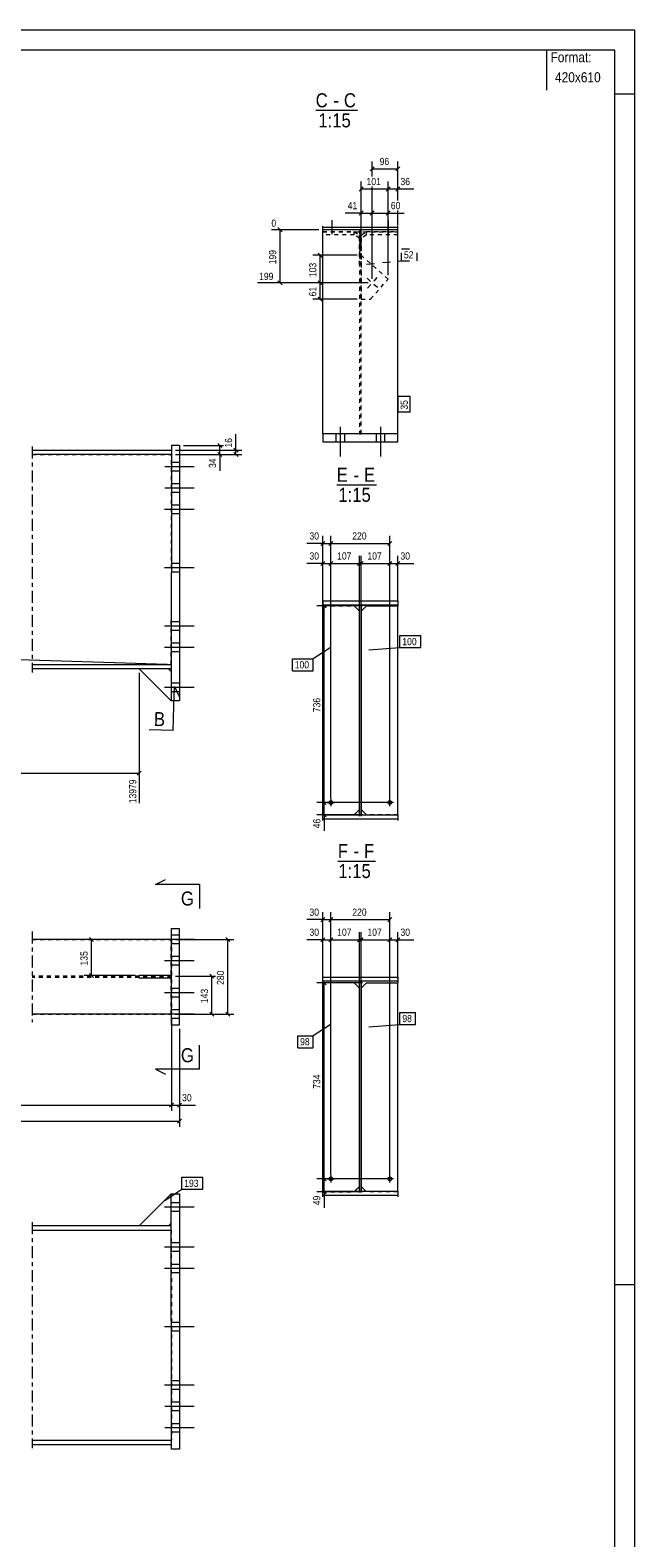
# Model space of a CAD drawing. Header units: millimetres. Extents: x 0 to 420, y 0 to 610.
# Tile 4 of 4: x 269 to 420, y 234 to 610. Entities that reach past the tile are written whole.
import ezdxf

# ---------------------------------------------------------------- set-up
doc = ezdxf.new("R2010")
doc.units = ezdxf.units.MM
for name, pattern in [('XKITLINE00', [0]), ('XKITLINE01', [4, 1, -1, 1, -1]), ('XKITLINE02', [4, 2, -2]), ('XKITLINE03', [6, 3, -1, 1, -1])]:
    doc.linetypes.add(name, pattern=pattern)
for name, color, linetype, lineweight in [('Arkusz rysunku', 3, 'Continuous', 0), ('Element', 2, 'Continuous', 0), ('Inny typ obiektu', 7, 'Continuous', 0), ('Przekrój', 7, 'Continuous', 0), ('Wymiar', 4, 'Continuous', 0), ('Znak elementu', 2, 'Continuous', 0), ('Śruba', 3, 'Continuous', 0)]:
    doc.layers.add(name, color=color, linetype=linetype, lineweight=lineweight)
doc.styles.add('ARIAL', font='ARIAL.TTF')

msp = doc.modelspace()

# ---------------------------------------------------------------- linework, layer by layer
at = {"layer": 'Arkusz rysunku', "linetype": 'XKITLINE00', "lineweight": 0}
for p, q in [((420, 610), (0, 610)), ((420, 0), (420, 610)), ((415, 605), (5, 605)), ((415, 5), (415, 605)), ((420, 594), (415, 594)), ((420, 297), (415, 297))]:
    msp.add_line(p, q, dxfattribs=at)
at = {"layer": 'Element', "linetype": 'XKITLINE00', "lineweight": 0}
for p, q in [((342.27, 560.23), (342.27, 561.07)), ((360.94, 560.8), (342.27, 560.8)), ((360.94, 560.23), (360.94, 561.07)), ((342.27, 509.34), (342.27, 560.23)), ((360.94, 560.23), (342.27, 560.23)), ((360.94, 509.34), (360.94, 560.23)), ((360.94, 509.34), (342.27, 509.34)), ((342.27, 509.34), (342.27, 507.34)), ((360.94, 507.34), (360.94, 509.34)), ((269.84, 505.2), (304.53, 505.2)), ((304.53, 504.14), (269.84, 504.14)), ((304.53, 506.41), (304.51, 442.67)), ((306.53, 506.41), (304.53, 506.41)), ((306.53, 506.41), (306.51, 442.67)), ((342.27, 507.34), (360.94, 507.34)), ((342.27, 467.67), (360.94, 467.67)), ((342.27, 467.67), (342.27, 466.39)), ((342.27, 466.6), (342.27, 467.67)), ((342.27, 467.67), (360.94, 467.67)), ((342.27, 466.6), (360.94, 466.6)), ((360.94, 466.6), (342.27, 466.6)), ((350.07, 466.39), (342.27, 466.39)), ((342.27, 414.26), (342.27, 466.39)), ((351.4, 465.06), (350.07, 466.39)), ((351.4, 466.6), (351.8, 466.6)), ((351.4, 414.26), (351.4, 466.6)), ((351.4, 414.26), (351.4, 466.6)), ((351.4, 466.6), (351.8, 466.6)), ((351.8, 414.26), (351.8, 466.6)), ((351.8, 466.6), (351.8, 414.26)), ((351.8, 465.06), (353.14, 466.39)), ((353.14, 466.39), (360.94, 466.39)), ((360.94, 467.67), (360.94, 466.39)), ((360.94, 467.67), (360.94, 466.6)), ((360.94, 414.26), (360.94, 466.39)), ((269.84, 451.75), (304.51, 451.74)), ((304.51, 450.67), (269.84, 450.68)), ((296.51, 450.68), (304.51, 442.68)), ((303.84, 450.67), (304.51, 450.01)), ((306.51, 442.67), (304.51, 442.67)), ((342.27, 412.88), (342.27, 414.26)), ((342.27, 414.26), (360.94, 414.26)), ((342.27, 413.19), (342.27, 414.26)), ((342.27, 414.26), (360.94, 414.26)), ((350.07, 414.26), (351.4, 415.59)), ((351.8, 414.26), (351.4, 414.26)), ((351.8, 414.26), (351.4, 414.26)), ((353.13, 414.26), (351.8, 415.59)), ((360.94, 414.26), (360.94, 412.88)), ((360.94, 414.26), (360.94, 413.19)), ((360.94, 413.19), (342.27, 413.19)), ((360.94, 413.19), (342.27, 413.19)), ((306.53, 385.85), (304.51, 385.85)), ((304.51, 385.85), (304.51, 361.85)), ((306.51, 361.85), (306.51, 385.85)), ((306.53, 361.85), (306.53, 385.85)), ((304.51, 383.18), (269.84, 383.18)), ((296.51, 373.51), (296.51, 374.18)), ((304.51, 374.18), (296.51, 374.18)), ((304.51, 373.51), (296.51, 373.51)), ((304.51, 373.51), (304.51, 374.18)), ((342.27, 372.42), (342.27, 373.81)), ((342.27, 373.81), (360.94, 373.81)), ((342.27, 372.74), (342.27, 373.81)), ((342.27, 373.81), (360.94, 373.81)), ((360.94, 372.74), (342.27, 372.74)), ((360.94, 372.74), (342.27, 372.74)), ((350.07, 372.36), (342.27, 372.36)), ((342.27, 320.36), (342.27, 372.36)), ((351.4, 371.03), (350.07, 372.36)), ((351.4, 372.74), (351.8, 372.74)), ((351.4, 320.36), (351.4, 372.74)), ((351.4, 320.36), (351.4, 372.74)), ((351.4, 372.74), (351.8, 372.74)), ((351.8, 320.36), (351.8, 372.74)), ((351.8, 372.74), (351.8, 320.36)), ((351.8, 371.03), (353.14, 372.36)), ((353.14, 372.36), (360.94, 372.36)), ((360.94, 373.81), (360.94, 372.42)), ((360.94, 373.81), (360.94, 372.74)), ((360.94, 320.36), (360.94, 372.36)), ((304.51, 364.51), (269.84, 364.51)), ((304.51, 361.85), (306.53, 361.85)), ((296.51, 311.72), (304.51, 319.72)), ((304.53, 255.99), (304.51, 319.72)), ((304.51, 319.72), (306.51, 319.72)), ((306.51, 319.72), (306.53, 255.99)), ((342.27, 318.97), (342.27, 320.36)), ((342.27, 320.36), (360.94, 320.36)), ((342.27, 319.29), (342.27, 320.36)), ((342.27, 320.36), (360.94, 320.36)), ((351.4, 321.56), (350.21, 320.36)), ((351.8, 320.36), (351.4, 320.36)), ((351.8, 320.36), (351.4, 320.36)), ((353, 320.36), (351.8, 321.56)), ((360.94, 320.36), (360.94, 318.97)), ((360.94, 320.36), (360.94, 319.29)), ((360.94, 319.29), (342.27, 319.29)), ((360.94, 319.29), (342.27, 319.29)), ((303.84, 311.72), (304.51, 312.39)), ((304.51, 311.72), (269.84, 311.72)), ((269.84, 310.65), (304.51, 310.66)), ((269.84, 258.26), (304.53, 258.26)), ((269.84, 257.19), (304.53, 257.19)), ((306.53, 255.99), (304.53, 255.99))]:
    msp.add_line(p, q, dxfattribs=at)
at = {"layer": 'Element', "linetype": 'XKITLINE01', "lineweight": 0}
for p, q in [((342.27, 559.73), (342.27, 560.23)), ((342.27, 559.74), (350.07, 559.74)), ((342.27, 551.47), (342.27, 559.74)), ((342.27, 559.73), (360.94, 559.73)), ((350.07, 558.93), (342.27, 558.93)), ((350.07, 559.74), (351.4, 558.88)), ((350.07, 558.93), (350.07, 559.74)), ((351.4, 558.07), (350.07, 558.93)), ((351.4, 560.01), (351.4, 509.34)), ((351.4, 559.73), (351.8, 559.73)), ((351.4, 558.07), (351.4, 558.88)), ((351.4, 558.88), (351.4, 552.87)), ((351.4, 551.47), (351.4, 558.07)), ((351.8, 509.34), (351.8, 560.01)), ((351.81, 558.88), (353.14, 559.74)), ((353.14, 558.93), (351.81, 558.07)), ((351.81, 552.87), (351.81, 558.88)), ((351.81, 558.07), (351.81, 558.88)), ((351.81, 558.07), (351.81, 551.47)), ((353.14, 559.74), (360.94, 559.74)), ((353.14, 558.93), (353.14, 559.74)), ((360.94, 558.93), (353.14, 558.93)), ((360.94, 559.73), (360.94, 560.23)), ((360.94, 551.47), (360.94, 559.74)), ((351.82, 553.83), (351.82, 542.91)), ((358.52, 547.92), (351.82, 553.83)), ((354.12, 542.91), (358.52, 547.92)), ((351.82, 542.91), (354.12, 542.91)), ((360.94, 509.34), (342.27, 509.34)), ((351.4, 509.34), (351.8, 509.34)), ((269.84, 504.14), (304.53, 504.14)), ((304.51, 451.74), (304.53, 504.14)), ((304.53, 505.2), (304.53, 504.14)), ((342.27, 466.28), (342.27, 466.39)), ((342.27, 466.39), (350.07, 466.39)), ((353.14, 466.39), (360.94, 466.39)), ((360.94, 466.39), (360.94, 466.28)), ((351.4, 415.59), (351.4, 465.06)), ((351.8, 415.59), (351.8, 465.06)), ((269.84, 451.75), (304.51, 451.74)), ((304.51, 451.74), (304.51, 450.67)), ((303.84, 450.67), (296.51, 450.68)), ((304.51, 450.01), (304.51, 442.67)), ((304.51, 442.67), (304.51, 442.68)), ((342.27, 414.26), (350.07, 414.26)), ((342.27, 414.26), (342.27, 414.26)), ((342.27, 414.26), (342.27, 414.26)), ((342.27, 414.26), (350.07, 414.26)), ((350.07, 414.26), (350.07, 414.26)), ((350.07, 414.26), (350.07, 414.26)), ((351.4, 413.94), (351.4, 414.26)), ((351.8, 413.94), (351.8, 414.26)), ((353.14, 414.26), (353.13, 414.26)), ((360.94, 414.26), (353.14, 414.26)), ((360.94, 414.26), (353.14, 414.26)), ((360.94, 414.26), (360.94, 414.26)), ((304.53, 361.85), (304.53, 385.85)), ((269.84, 383.18), (304.53, 383.18)), ((304.51, 383.18), (304.51, 383.18)), ((304.51, 383.18), (304.51, 383.18)), ((304.51, 364.51), (304.51, 383.18)), ((304.51, 383.18), (304.51, 383.18)), ((304.51, 383.18), (304.51, 364.51)), ((304.53, 383.18), (304.53, 364.51)), ((304.53, 374.05), (269.84, 374.05)), ((304.53, 373.65), (269.84, 373.65)), ((303.84, 373.51), (303.84, 374.18)), ((304.51, 373.51), (304.51, 374.18)), ((304.51, 374.18), (304.51, 374.18)), ((304.51, 374.18), (304.51, 374.18)), ((304.51, 373.65), (304.51, 374.05)), ((304.51, 373.51), (304.51, 373.51)), ((304.51, 373.51), (304.51, 373.51)), ((304.53, 373.65), (304.53, 374.05)), ((342.27, 372.36), (342.27, 320.22)), ((350.07, 372.36), (342.27, 372.36)), ((353.14, 372.36), (360.94, 372.36)), ((351.4, 321.56), (351.4, 371.03)), ((351.8, 321.56), (351.8, 371.03)), ((269.84, 364.51), (304.53, 364.51)), ((304.51, 364.51), (304.51, 364.51)), ((304.51, 364.51), (304.51, 364.51)), ((304.51, 364.51), (304.51, 364.51)), ((304.51, 312.39), (304.51, 319.72)), ((304.51, 319.72), (304.51, 319.72)), ((304.51, 319.72), (304.51, 319.72)), ((342.27, 320.22), (350.07, 320.22)), ((342.27, 320.22), (350.07, 320.22)), ((350.07, 320.22), (351.4, 321.56)), ((351.4, 320.04), (351.4, 320.36)), ((351.8, 320.04), (351.8, 320.36)), ((353.14, 320.22), (353, 320.36)), ((360.94, 320.22), (353.14, 320.22)), ((360.94, 320.22), (353.14, 320.22)), ((360.94, 320.36), (360.94, 320.22)), ((269.84, 310.65), (304.51, 310.66)), ((303.84, 311.72), (296.51, 311.72)), ((304.51, 310.66), (304.51, 311.72)), ((304.51, 310.66), (304.53, 258.26)), ((269.84, 258.26), (304.53, 258.26)), ((304.53, 257.19), (304.53, 258.26))]:
    msp.add_line(p, q, dxfattribs=at)
at = {"layer": 'Element', "linetype": 'XKITLINE03', "lineweight": 0}
for p, q in [((269.85, 506.14), (269.85, 449.75)), ((269.85, 385.18), (269.85, 362.51)), ((269.85, 385.18), (269.85, 362.51)), ((269.85, 312.65), (269.85, 256.26))]:
    msp.add_line(p, q, dxfattribs=at)
at = {"layer": 'Inny typ obiektu', "linetype": 'XKITLINE00', "lineweight": 0}
for p, q in [((398, 605), (398, 595)), ((340.48, 590), (350.88, 590)), ((345.73, 496.59), (355.61, 496.59)), ((346, 402.74), (355.35, 402.74))]:
    msp.add_line(p, q, dxfattribs=at)
at = {"layer": 'Przekrój', "linetype": 'XKITLINE00', "lineweight": 0}
for p, q in [((305.15, 441.28), (305.3, 446.28)), ((305.3, 446.28), (306.47, 443.74)), ((304.96, 435.29), (305.15, 441.28)), ((304.96, 435.29), (298.96, 435.48)), ((300.53, 396.89), (303.03, 398.14)), ((305.53, 396.89), (300.53, 396.89)), ((311.53, 396.89), (305.53, 396.89)), ((311.53, 396.89), (311.53, 390.89)), ((311.53, 350.8), (311.53, 356.8)), ((300.53, 350.8), (303.03, 349.55)), ((305.53, 350.8), (300.53, 350.8)), ((311.53, 350.8), (305.53, 350.8))]:
    msp.add_line(p, q, dxfattribs=at)
at = {"layer": 'Wymiar', "linetype": 'XKITLINE00', "lineweight": 0}
for p, q in [((355.08, 575.89), (354.06, 574.87)), ((354.57, 573.5), (354.57, 577.24)), ((361.45, 575.89), (360.43, 574.87)), ((360.94, 567.5), (360.94, 577.24)), ((351.8, 560.73), (351.8, 572.24)), ((354.57, 575.38), (360.94, 575.38)), ((358.52, 548.92), (358.52, 572.24)), ((358.52, 548.92), (358.52, 572.24)), ((360.94, 567.5), (360.94, 572.24)), ((352.31, 570.89), (351.29, 569.87)), ((351.8, 570.38), (358.52, 570.38)), ((354.57, 547.95), (354.57, 570.98)), ((359.03, 570.89), (358.01, 569.87)), ((359.03, 570.89), (358.01, 569.87)), ((358.52, 570.38), (360.94, 570.38)), ((361.45, 570.89), (360.43, 569.87)), ((360.94, 570.38), (364.96, 570.38)), ((360.94, 570.38), (364.96, 570.38)), ((351.82, 564.38), (347.8, 564.38)), ((351.82, 564.38), (347.8, 564.38)), ((352.33, 564.89), (351.31, 563.87)), ((351.82, 554.83), (351.82, 566.24)), ((351.82, 564.38), (354.57, 564.38)), ((355.08, 564.89), (354.06, 563.87)), ((355.08, 564.89), (354.06, 563.87)), ((354.57, 547.95), (354.57, 566.24)), ((354.57, 547.95), (354.57, 566.24)), ((354.57, 564.38), (358.52, 564.38)), ((359.03, 564.89), (358.01, 563.87)), ((358.52, 548.92), (358.52, 566.24)), ((358.52, 564.38), (362.54, 564.38)), ((358.52, 564.38), (362.54, 564.38)), ((360.94, 561.23), (360.94, 564.98)), ((360.94, 561.23), (360.94, 564.98)), ((331.09, 560.74), (332.11, 559.72)), ((341.27, 560.23), (329.45, 560.23)), ((331.6, 546.95), (331.6, 560.23)), ((350.82, 553.83), (339.74, 553.83)), ((341.09, 554.33), (342.11, 553.32)), ((341.6, 546.95), (341.6, 553.83)), ((353.57, 546.95), (325.98, 546.95)), ((331.09, 547.46), (332.11, 546.45)), ((353.57, 546.95), (339.74, 546.95)), ((353.57, 546.95), (339.74, 546.95)), ((341.09, 547.46), (342.11, 546.45)), ((341.09, 547.46), (342.11, 546.45)), ((341.6, 542.91), (341.6, 546.95)), ((350.82, 542.91), (339.74, 542.91)), ((341.09, 543.42), (342.11, 542.4)), ((320.62, 505.2), (320.62, 509.22)), ((320.62, 505.2), (320.62, 509.22)), ((305.53, 505.2), (322.06, 505.2)), ((305.53, 504.14), (318.06, 504.13)), ((305.53, 504.14), (322.06, 504.14)), ((307.53, 506.41), (317.5, 506.41)), ((316.11, 506.91), (317.13, 505.9)), ((316.11, 504.64), (317.13, 503.62)), ((316.62, 504.13), (316.62, 506.41)), ((316.62, 504.13), (316.62, 500.11)), ((316.62, 504.13), (316.62, 500.11)), ((320.11, 505.71), (321.13, 504.69)), ((320.11, 504.64), (321.13, 503.63)), ((320.62, 504.14), (320.62, 505.2)), ((342.27, 481.97), (338.25, 481.97)), ((342.27, 481.97), (338.25, 481.97)), ((342.78, 482.48), (341.76, 481.47)), ((342.27, 467.39), (342.27, 483.83)), ((342.27, 481.97), (344.27, 481.97)), ((344.78, 482.48), (343.76, 481.47)), ((344.78, 482.48), (343.76, 481.47)), ((344.27, 418.33), (344.27, 483.83)), ((344.27, 418.33), (344.27, 483.83)), ((344.27, 481.97), (358.94, 481.97)), ((359.45, 482.48), (358.43, 481.47)), ((358.94, 418.33), (358.94, 483.83)), ((342.27, 467.39), (342.27, 478.83)), ((344.27, 418.33), (344.27, 478.83)), ((344.27, 418.33), (344.27, 478.83)), ((351.4, 466.06), (351.4, 478.83)), ((351.8, 466.06), (351.8, 478.83)), ((358.94, 418.33), (358.94, 478.83)), ((358.94, 418.33), (358.94, 478.83)), ((360.94, 467.39), (360.94, 478.83)), ((342.27, 476.97), (338.25, 476.97)), ((342.27, 476.97), (338.25, 476.97)), ((342.78, 477.48), (341.76, 476.47)), ((342.27, 476.97), (344.27, 476.97)), ((344.78, 477.48), (343.76, 476.47)), ((344.78, 477.48), (343.76, 476.47)), ((344.27, 476.97), (351.4, 476.97)), ((351.91, 477.48), (350.89, 476.47)), ((352.31, 477.48), (351.29, 476.47)), ((351.8, 476.97), (358.94, 476.97)), ((359.45, 477.48), (358.43, 476.47)), ((359.45, 477.48), (358.43, 476.47)), ((358.94, 476.97), (360.94, 476.97)), ((361.45, 477.48), (360.43, 476.47)), ((360.94, 476.97), (364.96, 476.97)), ((360.94, 476.97), (364.96, 476.97)), ((352.14, 466.39), (340.74, 466.39)), ((342.09, 466.9), (343.11, 465.89)), ((342.6, 417.33), (342.6, 466.39)), ((303.51, 451.77), (233.68, 453.98)), ((296.51, 449.68), (296.51, 417.14)), ((297.02, 425.15), (296, 424.13)), ((100.71, 424.66), (296.51, 424.64)), ((342.09, 417.84), (343.11, 416.82)), ((342.09, 417.84), (343.11, 416.82)), ((357.94, 417.33), (340.74, 417.33)), ((357.94, 417.33), (340.74, 417.33)), ((352.14, 414.26), (340.74, 414.26)), ((342.09, 414.77), (343.11, 413.75)), ((342.6, 414.26), (342.6, 417.33)), ((342.6, 414.26), (342.6, 410.24)), ((342.6, 414.26), (342.6, 410.24)), ((342.27, 388.12), (338.25, 388.12)), ((342.27, 388.12), (338.25, 388.12)), ((342.78, 388.62), (341.76, 387.61)), ((342.27, 373.36), (342.27, 389.98)), ((342.27, 388.12), (344.27, 388.12)), ((344.78, 388.62), (343.76, 387.61)), ((344.78, 388.62), (343.76, 387.61)), ((344.27, 324.47), (344.27, 389.98)), ((344.27, 324.47), (344.27, 389.98)), ((344.27, 388.12), (358.94, 388.12)), ((359.45, 388.62), (358.43, 387.61)), ((358.94, 324.47), (358.94, 389.98)), ((284.11, 383.69), (285.13, 382.67)), ((318.11, 383.69), (319.13, 382.67)), ((342.78, 383.62), (341.76, 382.61)), ((342.27, 373.36), (342.27, 384.98)), ((344.78, 383.62), (343.76, 382.61)), ((344.78, 383.62), (343.76, 382.61)), ((344.27, 324.47), (344.27, 384.98)), ((344.27, 324.47), (344.27, 384.98)), ((351.91, 383.62), (350.89, 382.61)), ((352.31, 383.62), (351.29, 382.61)), ((351.4, 372.03), (351.4, 384.98)), ((351.8, 372.03), (351.8, 384.98)), ((359.45, 383.62), (358.43, 382.61)), ((359.45, 383.62), (358.43, 382.61)), ((358.94, 324.47), (358.94, 384.98)), ((358.94, 324.47), (358.94, 384.98)), ((361.45, 383.62), (360.43, 382.61)), ((360.94, 373.36), (360.94, 384.98)), ((295.51, 383.18), (282.76, 383.18)), ((284.62, 374.18), (284.62, 383.18)), ((305.53, 383.18), (320.06, 383.18)), ((318.62, 364.51), (318.62, 383.18)), ((342.27, 383.12), (338.25, 383.12)), ((342.27, 383.12), (338.25, 383.12)), ((342.27, 383.12), (344.27, 383.12)), ((344.27, 383.12), (351.4, 383.12)), ((351.8, 383.12), (358.94, 383.12)), ((358.94, 383.12), (360.94, 383.12)), ((360.94, 383.12), (364.96, 383.12)), ((360.94, 383.12), (364.96, 383.12)), ((295.51, 374.18), (282.76, 374.18)), ((284.11, 374.69), (285.13, 373.67)), ((305.53, 374.05), (315.5, 374.05)), ((314.11, 374.55), (315.13, 373.54)), ((314.62, 364.51), (314.62, 374.05)), ((352.14, 372.36), (340.74, 372.36)), ((342.09, 372.87), (343.11, 371.85)), ((342.6, 323.47), (342.6, 372.36)), ((314.11, 365.02), (315.13, 364)), ((318.11, 365.02), (319.13, 364)), ((304.53, 363.51), (304.53, 340.41)), ((304.53, 363.51), (304.53, 340.41)), ((305.51, 364.51), (316.06, 364.51)), ((305.53, 364.51), (320.06, 364.51)), ((306.53, 360.85), (306.53, 336.41)), ((306.53, 360.85), (306.53, 340.41)), ((305.03, 342.35), (304.02, 341.34)), ((305.03, 342.35), (304.02, 341.34)), ((307.03, 342.35), (306.02, 341.34)), ((41.62, 341.85), (304.53, 341.85)), ((304.53, 341.85), (306.53, 341.85)), ((306.53, 341.85), (310.55, 341.85)), ((306.53, 341.85), (310.55, 341.85)), ((38.95, 337.85), (306.53, 337.85)), ((307.03, 338.35), (306.02, 337.34)), ((357.94, 323.47), (340.74, 323.47)), ((357.94, 323.47), (340.74, 323.47)), ((342.09, 323.98), (343.11, 322.96)), ((342.09, 323.98), (343.11, 322.96)), ((342.6, 320.22), (342.6, 323.47)), ((352.14, 320.22), (340.74, 320.22)), ((342.09, 320.73), (343.11, 319.71)), ((342.6, 320.22), (342.6, 316.2)), ((342.6, 320.22), (342.6, 316.2))]:
    msp.add_line(p, q, dxfattribs=at)
at = {"layer": 'Znak elementu', "linetype": 'XKITLINE02', "lineweight": 0}
for p, q in [((361.87, 555.45), (365.74, 555.45)), ((361.87, 552.45), (361.87, 555.45)), ((365.74, 552.45), (365.74, 555.45)), ((353.18, 551.62), (361.87, 552.45)), ((361.87, 552.45), (365.74, 552.45))]:
    msp.add_line(p, q, dxfattribs=at)
at = {"layer": 'Znak elementu', "linetype": 'XKITLINE00', "lineweight": 0}
for p, q in [((361.04, 514.74), (361.04, 518.61)), ((364.04, 518.61), (361.04, 518.61)), ((364.04, 514.74), (364.04, 518.61)), ((364.04, 514.74), (361.04, 514.74)), ((361.47, 458.98), (366.68, 458.98)), ((361.47, 455.98), (361.47, 458.98)), ((366.68, 455.98), (366.68, 458.98)), ((344.12, 455.95), (339.87, 453.2)), ((353.74, 455.41), (361.47, 455.98)), ((361.47, 455.98), (366.68, 455.98)), ((334.67, 453.2), (339.87, 453.2)), ((334.67, 450.2), (334.67, 453.2)), ((339.87, 450.2), (339.87, 453.2)), ((334.67, 450.2), (339.87, 450.2)), ((361.47, 364.95), (365.34, 364.95)), ((361.47, 361.95), (361.47, 364.95)), ((365.34, 361.95), (365.34, 364.95)), ((344.12, 361.91), (339.87, 359.17)), ((353.74, 361.37), (361.47, 361.95)), ((361.47, 361.95), (365.34, 361.95)), ((336, 359.17), (339.87, 359.17)), ((336, 356.17), (336, 359.17)), ((339.87, 356.17), (339.87, 359.17)), ((336, 356.17), (339.87, 356.17)), ((307.13, 323.85), (312.34, 323.85)), ((307.13, 320.85), (307.13, 323.85)), ((312.34, 320.85), (312.34, 323.85)), ((302.89, 318.1), (307.13, 320.85)), ((307.13, 320.85), (312.34, 320.85))]:
    msp.add_line(p, q, dxfattribs=at)
at = {"layer": 'Śruba', "linetype": 'XKITLINE00', "lineweight": 0}
for p, q in [((344.61, 559.31), (344.6, 562.64)), ((344.6, 559.1), (344.6, 562.43)), ((358.6, 559.31), (358.6, 562.64)), ((358.6, 559.1), (358.61, 562.43)), ((353.27, 548.1), (354.13, 547.34)), ((353.42, 545.65), (354.19, 546.52)), ((355.71, 548.26), (354.95, 547.39)), ((355.87, 545.81), (355, 546.57)), ((345.54, 509.34), (345.54, 507.34)), ((345.54, 509.34), (345.54, 507.34)), ((345.54, 509.34), (345.54, 507.34)), ((345.54, 509.34), (345.54, 507.34)), ((346.6, 511.01), (346.6, 503.67)), ((346.6, 511.01), (346.6, 503.67)), ((346.6, 511.01), (346.6, 503.67)), ((346.6, 511.01), (346.6, 503.67)), ((347.67, 509.34), (347.67, 507.34)), ((347.67, 509.34), (347.67, 507.34)), ((347.67, 509.34), (347.67, 507.34)), ((347.67, 509.34), (347.67, 507.34)), ((355.54, 509.34), (355.54, 507.34)), ((355.54, 509.34), (355.54, 507.34)), ((355.54, 509.34), (355.54, 507.34)), ((355.54, 509.34), (355.54, 507.34)), ((356.6, 511.01), (356.6, 503.67)), ((356.6, 511.01), (356.6, 503.67)), ((356.6, 511.01), (356.6, 503.67)), ((356.6, 511.01), (356.6, 503.67)), ((357.67, 509.34), (357.67, 507.34)), ((357.67, 509.34), (357.67, 507.34)), ((357.67, 509.34), (357.67, 507.34)), ((357.67, 509.34), (357.67, 507.34)), ((310.19, 501.07), (302.86, 501.07)), ((310.19, 501.07), (302.86, 501.07)), ((310.19, 501.07), (302.86, 501.07)), ((310.19, 501.07), (302.86, 501.07)), ((306.52, 502.14), (304.52, 502.14)), ((306.52, 502.14), (304.52, 502.14)), ((306.52, 502.14), (304.52, 502.14)), ((306.52, 502.14), (304.52, 502.14)), ((306.52, 500.01), (304.52, 500.01)), ((306.52, 500.01), (304.52, 500.01)), ((306.52, 500.01), (304.52, 500.01)), ((306.52, 500.01), (304.52, 500.01)), ((306.52, 496.81), (304.52, 496.81)), ((306.52, 496.81), (304.52, 496.81)), ((306.52, 496.81), (304.52, 496.81)), ((306.52, 496.81), (304.52, 496.81)), ((310.19, 495.74), (302.86, 495.74)), ((310.19, 495.74), (302.86, 495.74)), ((310.19, 495.74), (302.86, 495.74)), ((310.19, 495.74), (302.86, 495.74)), ((306.52, 494.67), (304.52, 494.67)), ((306.52, 494.67), (304.52, 494.67)), ((306.52, 494.67), (304.52, 494.67)), ((306.52, 494.67), (304.52, 494.67)), ((310.19, 490.41), (302.85, 490.41)), ((310.19, 490.41), (302.85, 490.41)), ((306.52, 491.47), (304.52, 491.47)), ((306.52, 491.47), (304.52, 491.47)), ((306.52, 489.34), (304.52, 489.34)), ((306.52, 489.34), (304.52, 489.34)), ((310.18, 475.87), (302.85, 475.87)), ((310.18, 475.87), (302.85, 475.87)), ((306.52, 476.94), (304.52, 476.94)), ((306.52, 476.94), (304.52, 476.94)), ((306.52, 474.81), (304.52, 474.81)), ((306.52, 474.81), (304.52, 474.81)), ((310.18, 461.34), (302.85, 461.34)), ((310.18, 461.34), (302.85, 461.34)), ((306.51, 462.41), (304.51, 462.41)), ((306.51, 462.41), (304.51, 462.41)), ((306.51, 460.27), (304.51, 460.27)), ((306.51, 460.27), (304.51, 460.27)), ((310.18, 456.01), (302.85, 456.01)), ((310.18, 456.01), (302.85, 456.01)), ((310.18, 456.01), (302.85, 456.01)), ((310.18, 456.01), (302.85, 456.01)), ((306.51, 457.07), (304.51, 457.07)), ((306.51, 457.07), (304.51, 457.07)), ((306.51, 457.07), (304.51, 457.07)), ((306.51, 457.07), (304.51, 457.07)), ((306.51, 454.94), (304.51, 454.94)), ((306.51, 454.94), (304.51, 454.94)), ((306.51, 454.94), (304.51, 454.94)), ((306.51, 454.94), (304.51, 454.94)), ((310.18, 446.01), (302.84, 446.01)), ((310.18, 446.01), (302.84, 446.01)), ((310.18, 446.01), (302.84, 446.01)), ((310.18, 446.01), (302.84, 446.01)), ((306.51, 447.07), (304.51, 447.07)), ((306.51, 447.07), (304.51, 447.07)), ((306.51, 447.07), (304.51, 447.07)), ((306.51, 447.07), (304.51, 447.07)), ((306.51, 444.94), (304.51, 444.94)), ((306.51, 444.94), (304.51, 444.94)), ((306.51, 444.94), (304.51, 444.94)), ((306.51, 444.94), (304.51, 444.94)), ((344.27, 418.26), (344.27, 416.4)), ((358.94, 416.4), (358.94, 418.26)), ((343.34, 417.33), (345.2, 417.33)), ((359.87, 417.33), (358, 417.33)), ((306.51, 384.25), (304.51, 384.25)), ((306.51, 384.25), (304.51, 384.25)), ((306.52, 384.25), (304.52, 384.25)), ((306.52, 384.25), (304.52, 384.25)), ((310.18, 383.18), (302.84, 383.18)), ((310.18, 383.18), (302.85, 383.18)), ((310.19, 383.18), (302.86, 383.18)), ((310.19, 383.18), (302.86, 383.18)), ((306.51, 382.11), (304.51, 382.11)), ((306.51, 382.11), (304.51, 382.11)), ((306.52, 382.11), (304.52, 382.11)), ((306.52, 382.11), (304.52, 382.11)), ((310.18, 377.85), (302.84, 377.85)), ((310.18, 377.85), (302.85, 377.85)), ((310.18, 377.85), (302.85, 377.85)), ((310.18, 377.85), (302.85, 377.85)), ((310.19, 377.85), (302.85, 377.85)), ((310.19, 377.85), (302.86, 377.85)), ((310.19, 377.85), (302.86, 377.85)), ((306.51, 378.91), (304.51, 378.91)), ((306.51, 378.91), (304.51, 378.91)), ((306.51, 378.91), (304.51, 378.91)), ((306.51, 376.78), (304.51, 376.78)), ((306.51, 376.78), (304.51, 376.78)), ((306.51, 376.78), (304.51, 376.78)), ((306.52, 378.91), (304.52, 378.91)), ((306.52, 378.91), (304.52, 378.91)), ((306.52, 378.91), (304.52, 378.91)), ((306.52, 378.91), (304.52, 378.91)), ((306.52, 376.78), (304.52, 376.78)), ((306.52, 376.78), (304.52, 376.78)), ((306.52, 376.78), (304.52, 376.78)), ((306.52, 376.78), (304.52, 376.78)), ((310.18, 369.85), (302.84, 369.85)), ((310.18, 369.85), (302.85, 369.85)), ((310.18, 369.85), (302.85, 369.85)), ((310.18, 369.85), (302.85, 369.85)), ((310.19, 369.85), (302.85, 369.85)), ((310.19, 369.85), (302.86, 369.85)), ((310.19, 369.85), (302.86, 369.85)), ((306.51, 370.91), (304.51, 370.91)), ((306.51, 370.91), (304.51, 370.91)), ((306.51, 370.91), (304.51, 370.91)), ((306.51, 368.78), (304.51, 368.78)), ((306.51, 368.78), (304.51, 368.78)), ((306.51, 368.78), (304.51, 368.78)), ((306.52, 370.91), (304.52, 370.91)), ((306.52, 370.91), (304.52, 370.91)), ((306.52, 370.91), (304.52, 370.91)), ((306.52, 370.91), (304.52, 370.91)), ((306.52, 368.78), (304.52, 368.78)), ((306.52, 368.78), (304.52, 368.78)), ((306.52, 368.78), (304.52, 368.78)), ((306.52, 368.78), (304.52, 368.78)), ((306.51, 365.58), (304.51, 365.58)), ((306.51, 365.58), (304.51, 365.58)), ((306.52, 365.58), (304.52, 365.58)), ((306.52, 365.58), (304.52, 365.58)), ((310.18, 364.51), (302.84, 364.51)), ((310.18, 364.51), (302.85, 364.51)), ((310.19, 364.51), (302.86, 364.51)), ((310.19, 364.51), (302.86, 364.51)), ((306.51, 363.45), (304.51, 363.45)), ((306.51, 363.45), (304.51, 363.45)), ((306.52, 363.45), (304.52, 363.45)), ((306.52, 363.45), (304.52, 363.45)), ((343.34, 323.47), (345.2, 323.47)), ((344.27, 324.41), (344.27, 322.54)), ((359.87, 323.47), (358, 323.47)), ((358.94, 322.54), (358.94, 324.41)), ((310.18, 316.39), (302.84, 316.39)), ((310.18, 316.39), (302.84, 316.39)), ((310.18, 316.39), (302.84, 316.39)), ((310.18, 316.39), (302.84, 316.39)), ((306.51, 317.46), (304.51, 317.46)), ((306.51, 317.46), (304.51, 317.46)), ((306.51, 317.46), (304.51, 317.46)), ((306.51, 317.46), (304.51, 317.46)), ((306.51, 315.32), (304.51, 315.32)), ((306.51, 315.32), (304.51, 315.32)), ((306.51, 315.32), (304.51, 315.32)), ((306.51, 315.32), (304.51, 315.32)), ((310.18, 306.39), (302.85, 306.39)), ((310.18, 306.39), (302.85, 306.39)), ((310.18, 306.39), (302.85, 306.39)), ((310.18, 306.39), (302.85, 306.39)), ((306.51, 307.46), (304.51, 307.46)), ((306.51, 307.46), (304.51, 307.46)), ((306.51, 307.46), (304.51, 307.46)), ((306.51, 307.46), (304.51, 307.46)), ((306.51, 305.32), (304.51, 305.32)), ((306.51, 305.32), (304.51, 305.32)), ((306.51, 305.32), (304.51, 305.32)), ((306.51, 305.32), (304.51, 305.32)), ((310.18, 301.06), (302.85, 301.06)), ((310.18, 301.06), (302.85, 301.06)), ((306.51, 302.12), (304.51, 302.12)), ((306.51, 302.12), (304.51, 302.12)), ((306.51, 299.99), (304.51, 299.99)), ((306.51, 299.99), (304.51, 299.99)), ((310.18, 286.52), (302.85, 286.52)), ((310.18, 286.52), (302.85, 286.52)), ((306.52, 287.59), (304.52, 287.59)), ((306.52, 287.59), (304.52, 287.59)), ((306.52, 285.46), (304.52, 285.46)), ((306.52, 285.46), (304.52, 285.46)), ((310.19, 271.99), (302.85, 271.99)), ((310.19, 271.99), (302.85, 271.99)), ((306.52, 273.06), (304.52, 273.06)), ((306.52, 273.06), (304.52, 273.06)), ((306.52, 270.92), (304.52, 270.92)), ((306.52, 270.92), (304.52, 270.92)), ((306.52, 267.72), (304.52, 267.72)), ((306.52, 267.72), (304.52, 267.72)), ((306.52, 267.72), (304.52, 267.72)), ((306.52, 267.72), (304.52, 267.72)), ((310.19, 266.66), (302.86, 266.66)), ((310.19, 266.66), (302.86, 266.66)), ((310.19, 266.66), (302.86, 266.66)), ((310.19, 266.66), (302.86, 266.66)), ((306.52, 265.59), (304.52, 265.59)), ((306.52, 265.59), (304.52, 265.59)), ((306.52, 265.59), (304.52, 265.59)), ((306.52, 265.59), (304.52, 265.59)), ((310.19, 261.32), (302.86, 261.32)), ((310.19, 261.32), (302.86, 261.32)), ((310.19, 261.32), (302.86, 261.32)), ((310.19, 261.32), (302.86, 261.32)), ((306.52, 262.39), (304.52, 262.39)), ((306.52, 262.39), (304.52, 262.39)), ((306.52, 262.39), (304.52, 262.39)), ((306.52, 262.39), (304.52, 262.39)), ((306.52, 260.26), (304.52, 260.26)), ((306.52, 260.26), (304.52, 260.26)), ((306.52, 260.26), (304.52, 260.26)), ((306.52, 260.26), (304.52, 260.26))]:
    msp.add_line(p, q, dxfattribs=at)
for centre in [(344.27, 417.33), (358.94, 417.33), (344.27, 323.47), (358.94, 323.47)]:
    msp.add_circle(centre, 0.467, dxfattribs=at)

# ---------------------------------------------------------------- texts
at = {"layer": 'Inny typ obiektu', "style": 'ARIAL', "width": 0.85}
for s, height, p in [('Format:', 2.5, (399, 602)), ('420x610', 2.5, (400.11, 597)), ('C', 3.5, (340.48, 590.75)), ('C', 3.5, (347.51, 590.75)), ('-', 3.5, (344.9, 590.75)), ('1:15', 3.5, (341.14, 585.75)), ('E', 3.5, (345.73, 497.34)), ('E', 3.5, (352.5, 497.34)), ('-', 3.5, (349.9, 497.34)), ('1:15', 3.5, (346.13, 492.34)), ('F', 3.5, (346, 403.49)), ('F', 3.5, (352.5, 403.49)), ('-', 3.5, (349.9, 403.49)), ('1:15', 3.5, (346.13, 398.49))]:
    msp.add_text(s, height=height, dxfattribs=at).set_placement(p)
at = {"layer": 'Przekrój', "style": 'ARIAL', "width": 0.85}
msp.add_text('B', height=3.5, rotation=-1.8048, dxfattribs=at).set_placement((300.13, 436.44))
for p in [(306.9, 391.64), (306.9, 352.55)]:
    msp.add_text('G', height=3.5, dxfattribs=at).set_placement(p)
at = {"layer": 'Wymiar', "style": 'ARIAL', "width": 0.85}
for s, p in [('96', (356.42, 576.34)), ('101', (353.16, 571.34)), ('36', (361.61, 571.34)), ('41', (348.47, 565.34)), ('60', (359.2, 565.34)), ('0', (329.45, 560.95)), ('199', (326.38, 547.67)), ('30', (338.93, 482.93)), ('220', (349.6, 482.93)), ('30', (338.93, 477.93)), ('107', (345.83, 477.93)), ('107', (353.37, 477.93)), ('30', (361.61, 477.93)), ('30', (338.93, 389.08)), ('220', (349.6, 389.08)), ('30', (338.93, 384.08)), ('107', (345.83, 384.08)), ('107', (353.37, 384.08)), ('30', (361.61, 384.08)), ('30', (307.2, 342.81))]:
    msp.add_text(s, height=1.8, dxfattribs=at).set_placement(p)
for s, rotation, p in [('199', 90.0002, (330.64, 551.59)), ('103', 90.0002, (340.64, 548.39)), ('61', 90.0002, (340.64, 543.6)), ('16', 90.0002, (319.66, 505.88)), ('34', 89.983, (315.66, 500.79)), ('736', 90.0002, (341.64, 439.86)), ('13979', 89.9945, (295.79, 417.14)), ('46', 90.0002, (341.64, 410.91)), ('135', 90.0002, (283.66, 376.68)), ('280', 90.0002, (317.66, 371.84)), ('143', 90.0002, (313.66, 367.28)), ('734', 90.0002, (341.64, 345.92)), ('49', 90.0002, (341.64, 316.88))]:
    msp.add_text(s, height=1.8, rotation=rotation, dxfattribs=at).set_placement(p)
at = {"layer": 'Znak elementu', "style": 'ARIAL', "width": 0.85}
for s, p in [('52', (362.47, 553.05)), ('100', (362.07, 456.58)), ('100', (335.27, 450.8)), ('98', (362.07, 362.55)), ('98', (336.6, 356.77)), ('193', (307.73, 321.45))]:
    msp.add_text(s, height=1.8, dxfattribs=at).set_placement(p)
msp.add_text('35', height=1.8, rotation=90.0002, dxfattribs=at).set_placement((363.44, 515.34))

doc.saveas('drawing.dxf')
